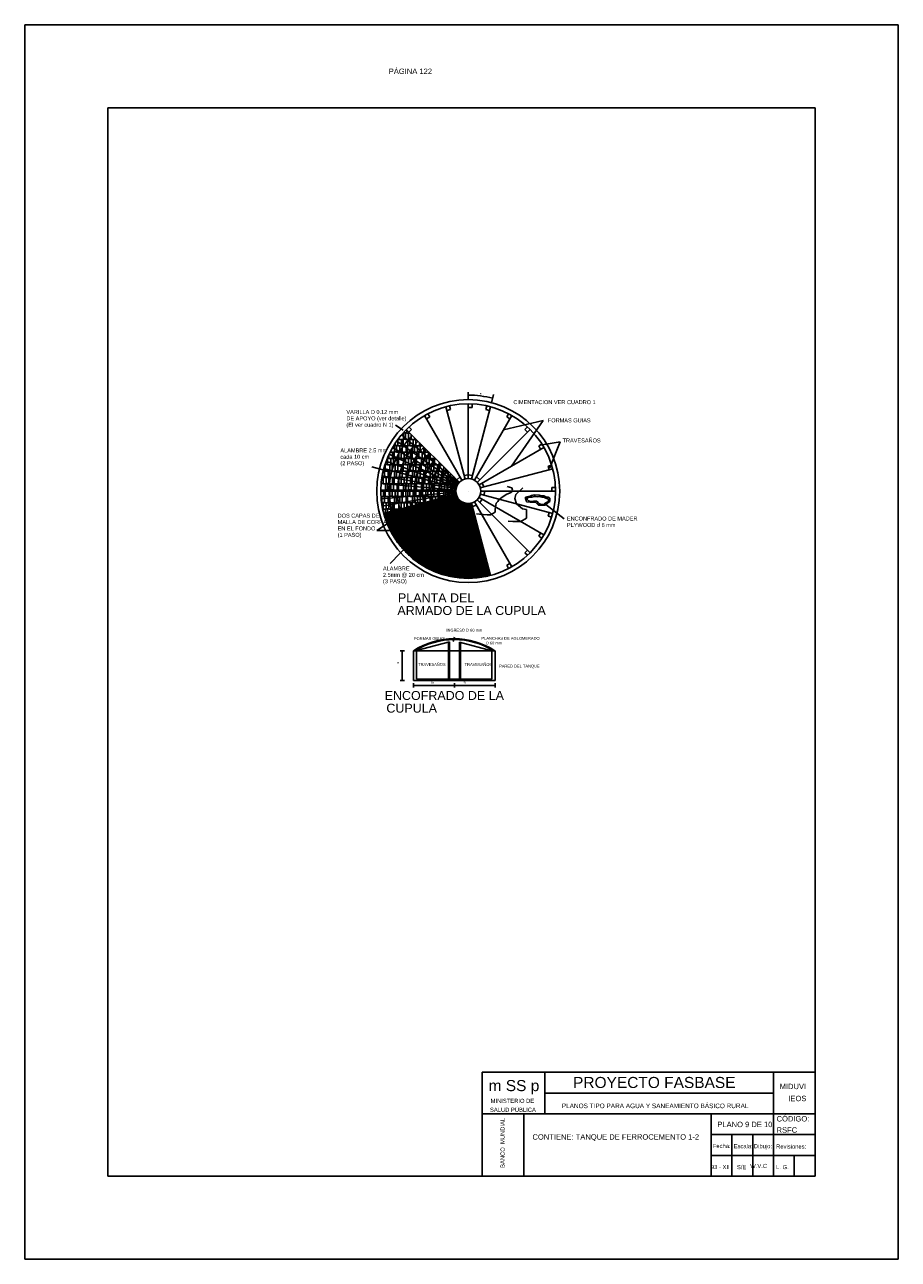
# Model space of a CAD drawing. Header units: metres. Extents: x 1704 to 4131, y 3282 to 4241.
# Tile 26 of 78: x 2172 to 2193, y 4207 to 4237. Entities that reach past the tile are written whole.
import ezdxf
from ezdxf.enums import TextEntityAlignment as Align

# ---------------------------------------------------------------- set-up
doc = ezdxf.new("R2010")
doc.units = ezdxf.units.M
doc.linetypes.add('ACAD_ISO02W100', pattern=[15, 12, -3])
doc.layers.add('Cotas', color=7, linetype='Continuous')
doc.layers.add('Dibujo', color=7, linetype='Continuous')
doc.styles.add('Annotative', font='arial.ttf')
doc.styles.get("Standard").update_dxf_attribs({"font": 'arial.ttf'})
pattern_1 = [(0, (-1790.20687, 1713.34893), (0.32385, 0.1524), [0.0762, -0.0635, 0.0889, -0.0381, 0.1143, -0.0508]), (0, (-1790.13067, 1713.35528), (0.32385, 0.1524), [0.0635, -0.2413, 0.0508, -0.0762]), (0, (-1789.97827, 1713.33941), (0.32385, 0.1524), [0.0381, -0.3937]), (90, (-1790.20687, 1713.34893), (-0.10795, 0.1524), [0.14605, -0.46355]), (90, (-1790.13067, 1713.34893), (-0.10795, 0.1524), [0.142875, -0.466725]), (90, (-1790.06717, 1713.34893), (-0.10795, 0.1524), [0.13335, -0.47625]), (90, (-1789.97827, 1713.33941), (-0.10795, 0.1524), [0.14605, -0.46355]), (90, (-1789.94017, 1713.33941), (-0.10795, 0.1524), [0.14605, -0.46355]), (90, (-1789.82587, 1713.34893), (-0.10795, 0.1524), [0.1397, -0.4699])]

msp = doc.modelspace()

# ---------------------------------------------------------------- hatches: boundary and pattern name
at = {"layer": 'Dibujo', "linetype": 'ByBlock'}
h = msp.add_hatch(dxfattribs=at)
h.set_pattern_fill('AR-RSHKE', color=0, scale=0.0005)
h.set_pattern_definition(pattern_1)
h.paths.add_polyline_path([(2181.577, 4226.993, 0.021152), (2181.48, 4226.887), (2181.633, 4226.758, -0.021152), (2181.719, 4226.852)])
h.paths.add_polyline_path([(2181.719, 4226.852, 0.021152), (2181.633, 4226.758), (2181.786, 4226.63, -0.021152), (2181.861, 4226.711)])
h.paths.add_polyline_path([(2181.633, 4226.758, 0.02182), (2181.554, 4226.654), (2181.717, 4226.54, -0.02182), (2181.786, 4226.63)])
h.paths.add_polyline_path([(2181.48, 4226.887, 0.02182), (2181.39, 4226.769), (2181.554, 4226.654, -0.02182), (2181.633, 4226.758)])
h.paths.add_polyline_path([(2181.554, 4226.654, 0.02182), (2181.483, 4226.544), (2181.656, 4226.444, -0.02182), (2181.717, 4226.54)], flags=17)
h.paths.add_polyline_path([(2181.554, 4226.654), (2181.39, 4226.769, 0.02182), (2181.31, 4226.644), (2181.483, 4226.544, -0.02182)])
h.paths.add_polyline_path([(2181.483, 4226.544), (2181.31, 4226.644, 0.02182), (2181.242, 4226.512), (2181.423, 4226.428, -0.02182)])
h.paths.add_polyline_path([(2181.483, 4226.544, 0.02182), (2181.423, 4226.428), (2181.604, 4226.343, -0.02182), (2181.656, 4226.444)], flags=17)
h.paths.add_polyline_path([(2181.717, 4226.54), (2181.554, 4226.654, 0.065543), (2181.373, 4226.307), (2181.561, 4226.239, -0.065543)])
h.paths.add_polyline_path([(2181.423, 4226.428), (2181.242, 4226.512, 0.02182), (2181.185, 4226.375), (2181.373, 4226.307, -0.02182)])
h.paths.add_polyline_path([(2181.717, 4226.54, 0.02182), (2181.656, 4226.444), (2181.83, 4226.344, -0.02182), (2181.881, 4226.425)])
h.paths.add_polyline_path([(2181.656, 4226.444, 0.02182), (2181.604, 4226.343), (2181.785, 4226.259, -0.02182), (2181.83, 4226.344)])
h.paths.add_polyline_path([(2181.786, 4226.63, 0.02182), (2181.717, 4226.54), (2181.881, 4226.425, -0.02182), (2181.94, 4226.501)])
h.paths.add_polyline_path([(2181.861, 4226.711, 0.021152), (2181.786, 4226.63), (2181.94, 4226.501, -0.021152), (2182.002, 4226.57)])
h.paths.add_polyline_path([(2181.785, 4226.259), (2181.604, 4226.343, 0.02182), (2181.561, 4226.239), (2181.749, 4226.17, -0.02182)])
h.paths.add_polyline_path([(2181.242, 4226.512), (2181.06, 4226.597, 0.02182), (2180.997, 4226.444), (2181.185, 4226.375, -0.02182)])
h.paths.add_polyline_path([(2181.31, 4226.644), (2181.137, 4226.744, 0.02182), (2181.06, 4226.597), (2181.242, 4226.512, -0.02182)])
h.paths.add_polyline_path([(2181.39, 4226.769), (2181.226, 4226.884, 0.02182), (2181.137, 4226.744), (2181.31, 4226.644, -0.02182)])
h.paths.add_polyline_path([(2181.327, 4227.015, 0.02182), (2181.226, 4226.884), (2181.39, 4226.769, -0.02182), (2181.48, 4226.887)])
h.paths.add_polyline_path([(2181.435, 4227.134, 0.021152), (2181.327, 4227.015), (2181.48, 4226.887, -0.021152), (2181.577, 4226.993)])
h.paths.add_polyline_path([(2181.435, 4227.134), (2181.293, 4227.275, 0.021152), (2181.174, 4227.144), (2181.327, 4227.015, -0.021152)])
h.paths.add_polyline_path([(2181.327, 4227.015), (2181.174, 4227.144, 0.02182), (2181.062, 4226.998), (2181.226, 4226.884, -0.02182)])
h.paths.add_polyline_path([(2181.226, 4226.884), (2181.062, 4226.998, 0.02182), (2180.964, 4226.844), (2181.137, 4226.744, -0.02182)])
h.paths.add_polyline_path([(2181.137, 4226.744), (2180.964, 4226.844, 0.02182), (2180.879, 4226.681), (2181.06, 4226.597, -0.02182)])
h.paths.add_polyline_path([(2181.06, 4226.597), (2180.879, 4226.681, 0.02182), (2180.809, 4226.512), (2180.997, 4226.444, -0.02182)])
h = msp.add_hatch(dxfattribs=at)
h.set_pattern_fill('AR-RSHKE', color=0, scale=0.0005)
h.set_pattern_definition(pattern_1)
h.paths.add_polyline_path([(2180.997, 4226.444), (2180.809, 4226.512, 0.02182), (2180.754, 4226.337), (2180.947, 4226.286, -0.02182)])
h.paths.add_polyline_path([(2181.185, 4226.375), (2180.997, 4226.444, 0.02182), (2180.947, 4226.286), (2181.14, 4226.234, -0.02182)])
h.paths.add_polyline_path([(2181.14, 4226.234), (2180.947, 4226.286, 0.02182), (2180.911, 4226.124), (2181.108, 4226.089, -0.02182)])
h.paths.add_polyline_path([(2180.947, 4226.286), (2180.754, 4226.337, 0.02182), (2180.714, 4226.159), (2180.911, 4226.124, -0.02182)])
h.paths.add_polyline_path([(2180.911, 4226.124), (2180.714, 4226.159, 0.02182), (2180.69, 4225.977), (2180.889, 4225.96, -0.02182)])
h.paths.add_polyline_path([(2181.108, 4226.089), (2180.911, 4226.124, 0.02182), (2180.889, 4225.96), (2181.089, 4225.942, -0.02182)])
h.paths.add_polyline_path([(2181.305, 4226.054), (2181.108, 4226.089, 0.02182), (2181.089, 4225.942), (2181.288, 4225.925, -0.02182)])
h.paths.add_polyline_path([(2181.333, 4226.182), (2181.14, 4226.234, 0.02182), (2181.108, 4226.089), (2181.305, 4226.054, -0.02182)])
h.paths.add_polyline_path([(2181.373, 4226.307), (2181.185, 4226.375, 0.02182), (2181.14, 4226.234), (2181.333, 4226.182, -0.02182)])
h.paths.add_polyline_path([(2181.373, 4226.307, 0.02182), (2181.333, 4226.182), (2181.527, 4226.13, -0.02182), (2181.561, 4226.239)])
h.paths.add_polyline_path([(2181.527, 4226.13), (2181.333, 4226.182, 0.02182), (2181.305, 4226.054), (2181.502, 4226.02, -0.02182)])
h.paths.add_polyline_path([(2181.502, 4226.02), (2181.305, 4226.054, 0.02182), (2181.288, 4225.925), (2181.487, 4225.907, -0.02182)])
h.paths.add_polyline_path([(2181.699, 4225.985), (2181.502, 4226.02, 0.02182), (2181.487, 4225.907), (2181.686, 4225.89, -0.02182)])
h.paths.add_polyline_path([(2181.72, 4226.079), (2181.527, 4226.13, 0.02182), (2181.502, 4226.02), (2181.699, 4225.985, -0.02182)])
h.paths.add_polyline_path([(2181.749, 4226.17), (2181.561, 4226.239, 0.02182), (2181.527, 4226.13), (2181.72, 4226.079, -0.02182)])
h.paths.add_polyline_path([(2181.749, 4226.17, 0.02182), (2181.72, 4226.079), (2181.913, 4226.027, -0.02182), (2181.937, 4226.102)])
h.paths.add_polyline_path([(2181.785, 4226.259, 0.02182), (2181.749, 4226.17), (2181.937, 4226.102, -0.02182), (2181.967, 4226.174)])
h.paths.add_polyline_path([(2181.913, 4226.027), (2181.72, 4226.079, 0.02182), (2181.699, 4225.985), (2181.896, 4225.95, -0.02182)])
h.paths.add_polyline_path([(2181.896, 4225.95), (2181.699, 4225.985, 0.02182), (2181.686, 4225.89), (2181.886, 4225.872, -0.02182)])
h.paths.add_polyline_path([(2181.483, 4226.544, 0.02182), (2181.423, 4226.428), (2181.604, 4226.343, -0.02182), (2181.656, 4226.444)])
h.paths.add_polyline_path([(2181.554, 4226.654, 0.02182), (2181.483, 4226.544), (2181.656, 4226.444, -0.02182), (2181.717, 4226.54)])
h.paths.add_polyline_path([(2181.861, 4226.711, 0.064873), (2181.656, 4226.444), (2182.176, 4226.144, -0.064873), (2182.286, 4226.288)])
h.paths.add_polyline_path([(2181.83, 4226.344, 0.02182), (2181.785, 4226.259), (2181.967, 4226.174, -0.02182), (2182.003, 4226.244)], flags=17)
h.paths.add_polyline_path([(2182.003, 4226.244, 0.02182), (2181.967, 4226.174), (2182.148, 4226.09, -0.02182), (2182.176, 4226.144)])
h.paths.add_polyline_path([(2181.967, 4226.174, 0.02182), (2181.937, 4226.102), (2182.124, 4226.033, -0.02182), (2182.148, 4226.09)])
h.paths.add_polyline_path([(2182.124, 4226.033), (2181.937, 4226.102, 0.02182), (2181.913, 4226.027), (2182.106, 4225.975, -0.02182)])
h.paths.add_polyline_path([(2182.106, 4225.975), (2181.913, 4226.027, 0.02182), (2181.896, 4225.95), (2182.093, 4225.915, -0.02182)])
h.paths.add_polyline_path([(2182.093, 4225.915), (2181.896, 4225.95, 0.02182), (2181.886, 4225.872), (2182.085, 4225.855, -0.02182)])
h.paths.add_polyline_path([(2182.085, 4225.855), (2181.886, 4225.872, 0.02182), (2181.882, 4225.794), (2182.082, 4225.794, -0.02182)])
h.paths.add_polyline_path([(2182.082, 4225.794), (2181.882, 4225.794, 0.02182), (2181.886, 4225.715), (2182.085, 4225.733, -0.02182)])
h.paths.add_polyline_path([(2181.882, 4225.794), (2181.682, 4225.794, 0.02182), (2181.686, 4225.698), (2181.886, 4225.715, -0.02182)])
h.paths.add_polyline_path([(2181.886, 4225.872), (2181.686, 4225.89, 0.02182), (2181.682, 4225.794), (2181.882, 4225.794, -0.02182)])
h.paths.add_polyline_path([(2181.686, 4225.89), (2181.487, 4225.907, 0.02182), (2181.482, 4225.794), (2181.682, 4225.794, -0.02182)])
h.paths.add_polyline_path([(2181.682, 4225.794), (2181.482, 4225.794, 0.02182), (2181.487, 4225.681), (2181.686, 4225.698, -0.02182)])
h.paths.add_polyline_path([(2181.482, 4225.794), (2181.282, 4225.794, 0.02182), (2181.288, 4225.663), (2181.487, 4225.681, -0.02182)])
h.paths.add_polyline_path([(2181.487, 4225.907), (2181.288, 4225.925, 0.02182), (2181.282, 4225.794), (2181.482, 4225.794, -0.02182)])
h.paths.add_polyline_path([(2181.487, 4225.681), (2181.288, 4225.663, 0.02182), (2181.305, 4225.533), (2181.502, 4225.568, -0.02182)])
h.paths.add_polyline_path([(2181.686, 4225.698), (2181.487, 4225.681, 0.02182), (2181.502, 4225.568), (2181.699, 4225.603, -0.02182)])
h.paths.add_polyline_path([(2181.699, 4225.603), (2181.502, 4225.568, 0.020907), (2181.525, 4225.462), (2181.719, 4225.513, -0.020907)])
h.paths.add_polyline_path([(2181.502, 4225.568), (2181.305, 4225.533, 0.020907), (2181.332, 4225.411), (2181.525, 4225.462, -0.020907)])
h.paths.add_polyline_path([(2181.896, 4225.638), (2181.699, 4225.603, 0.020907), (2181.719, 4225.513), (2181.912, 4225.564, -0.020907)])
h.paths.add_polyline_path([(2181.886, 4225.715), (2181.686, 4225.698, 0.02182), (2181.699, 4225.603), (2181.896, 4225.638, -0.02182)])
h.paths.add_polyline_path([(2182.085, 4225.733), (2181.886, 4225.715, 0.02182), (2181.896, 4225.638), (2182.093, 4225.672, -0.02182)])
h.paths.add_polyline_path([(2182.093, 4225.672), (2181.896, 4225.638, 0.020907), (2181.912, 4225.564), (2182.105, 4225.615, -0.020907)])
h.paths.add_polyline_path([(2182.284, 4225.75), (2182.085, 4225.733, 0.02182), (2182.093, 4225.672), (2182.29, 4225.707, -0.02182)])
h.paths.add_polyline_path([(2180.889, 4225.96), (2180.69, 4225.977, 0.02182), (2180.682, 4225.794), (2180.882, 4225.794, -0.02182)])
h.paths.add_polyline_path([(2181.089, 4225.942), (2180.889, 4225.96, 0.02182), (2180.882, 4225.794), (2181.082, 4225.794, -0.02182)])
h.paths.add_polyline_path([(2181.288, 4225.925), (2181.089, 4225.942, 0.02182), (2181.082, 4225.794), (2181.282, 4225.794, -0.02182)])
h.paths.add_polyline_path([(2181.282, 4225.794), (2181.082, 4225.794, 0.02182), (2181.089, 4225.646), (2181.288, 4225.663, -0.02182)])
h.paths.add_polyline_path([(2181.288, 4225.663), (2181.089, 4225.646, 0.02182), (2181.108, 4225.499), (2181.305, 4225.533, -0.02182)])
h.paths.add_polyline_path([(2181.082, 4225.794), (2180.882, 4225.794, 0.02182), (2180.889, 4225.628), (2181.089, 4225.646, -0.02182)])
h.paths.add_polyline_path([(2181.089, 4225.646), (2180.889, 4225.628, 0.02182), (2180.911, 4225.464), (2181.108, 4225.499, -0.02182)])
h.paths.add_polyline_path([(2180.889, 4225.628), (2180.69, 4225.611, 0.02182), (2180.714, 4225.429), (2180.911, 4225.464, -0.02182)])
h.paths.add_polyline_path([(2180.882, 4225.794), (2180.682, 4225.794, 0.02182), (2180.69, 4225.611), (2180.889, 4225.628, -0.02182)])
h.paths.add_polyline_path([(2180.911, 4225.464), (2180.714, 4225.429, 0.020907), (2180.752, 4225.258), (2180.945, 4225.309, -0.020907)])
h.paths.add_polyline_path([(2181.108, 4225.499), (2180.911, 4225.464, 0.020907), (2180.945, 4225.309), (2181.139, 4225.36, -0.020907)])
h.paths.add_polyline_path([(2181.305, 4225.533), (2181.108, 4225.499, 0.020907), (2181.139, 4225.36), (2181.332, 4225.411, -0.020907)])
h.paths.add_polyline_path([(2182.286, 4226.288, 0.021152), (2182.246, 4226.244), (2182.399, 4226.115, -0.021152), (2182.428, 4226.147)])
h.paths.add_polyline_path([(2182.246, 4226.244, 0.02182), (2182.209, 4226.195), (2182.373, 4226.081, -0.02182), (2182.399, 4226.115)])
h.paths.add_polyline_path([(2182.209, 4226.195, 0.02182), (2182.176, 4226.144), (2182.349, 4226.044, -0.02182), (2182.373, 4226.081)])
h.paths.add_polyline_path([(2182.176, 4226.144, 0.02182), (2182.148, 4226.09), (2182.329, 4226.005, -0.02182), (2182.349, 4226.044)])
h.paths.add_polyline_path([(2182.148, 4226.09, 0.02182), (2182.124, 4226.033), (2182.312, 4225.965, -0.02182), (2182.329, 4226.005)])
h.paths.add_polyline_path([(2182.124, 4226.033, 0.02182), (2182.106, 4225.975), (2182.299, 4225.923, -0.02182), (2182.312, 4225.965)])
h.paths.add_polyline_path([(2182.106, 4225.975, 0.02182), (2182.093, 4225.915), (2182.29, 4225.881, -0.02182), (2182.299, 4225.923)])
h.paths.add_polyline_path([(2182.093, 4225.915, 0.02182), (2182.085, 4225.855), (2182.284, 4225.838, -0.02182), (2182.29, 4225.881)])
h.paths.add_polyline_path([(2182.284, 4225.838), (2182.085, 4225.855, 0.02182), (2182.082, 4225.794), (2182.282, 4225.794, -0.02182)])
h.paths.add_polyline_path([(2182.282, 4225.794), (2182.082, 4225.794, 0.02182), (2182.085, 4225.733), (2182.284, 4225.75, -0.02182)])
h.paths.add_polyline_path([(2182.482, 4225.794), (2182.282, 4225.794, 0.02182), (2182.284, 4225.75), (2182.483, 4225.768, -0.02182)])
h.paths.add_polyline_path([(2182.483, 4225.82), (2182.284, 4225.838, 0.02182), (2182.282, 4225.794), (2182.482, 4225.794, -0.02182)])
h.paths.add_polyline_path([(2182.29, 4225.881, 0.02182), (2182.284, 4225.838), (2182.483, 4225.82, -0.02182), (2182.487, 4225.846)])
h.paths.add_polyline_path([(2182.299, 4225.923, 0.02182), (2182.29, 4225.881), (2182.487, 4225.846, -0.02182), (2182.492, 4225.872)])
h.paths.add_polyline_path([(2182.312, 4225.965, 0.02182), (2182.299, 4225.923), (2182.492, 4225.872, -0.02182), (2182.5, 4225.897)])
h.paths.add_polyline_path([(2182.329, 4226.005, 0.02182), (2182.312, 4225.965), (2182.5, 4225.897, -0.02182), (2182.51, 4225.921)])
h.paths.add_polyline_path([(2182.349, 4226.044, 0.02182), (2182.329, 4226.005), (2182.51, 4225.921, -0.02182), (2182.522, 4225.944)])
h.paths.add_polyline_path([(2182.373, 4226.081, 0.02182), (2182.349, 4226.044), (2182.522, 4225.944, -0.02182), (2182.536, 4225.966)])
h.paths.add_polyline_path([(2182.399, 4226.115, 0.02182), (2182.373, 4226.081), (2182.536, 4225.966, -0.02182), (2182.552, 4225.987)])
h.paths.add_polyline_path([(2182.428, 4226.147, 0.021152), (2182.399, 4226.115), (2182.552, 4225.987, -0.021152), (2182.57, 4226.005)])
h.paths.add_polyline_path([(2182.483, 4225.768), (2182.284, 4225.75, 0.02182), (2182.29, 4225.707), (2182.487, 4225.742, -0.02182)])
h.paths.add_polyline_path([(2182.492, 4225.717, -0.020907), (2182.487, 4225.742), (2182.29, 4225.707, 0.020907), (2182.299, 4225.666)])
h.paths.add_polyline_path([(2182.29, 4225.707), (2182.093, 4225.672, 0.020907), (2182.105, 4225.615), (2182.299, 4225.666, -0.020907)])
h = msp.add_hatch(dxfattribs=at)
h.set_pattern_fill('NET3', color=0, scale=0.009)
h.set_pattern_definition([(0, (-1790.206867, 1713.348934), (0, 0.028575), []), (60, (-1790.206867, 1713.348934), (-0.02474667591, 0.0142875), []), (120, (-1790.206867, 1713.348934), (-0.02474667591, -0.0142875), [])])
h.paths.add_polyline_path([(2182.299, 4225.666), (2182.105, 4225.615, 0.414224), (2182.961, 4225.117), (2182.91, 4225.31, -0.414224)])
h.paths.add_polyline_path([(2182.492, 4225.717), (2182.299, 4225.666, 0.414224), (2182.91, 4225.31), (2182.859, 4225.504, -0.414224)])
h.paths.add_polyline_path([(2182.105, 4225.615), (2181.912, 4225.564, 0.414224), (2183.012, 4224.924), (2182.961, 4225.117, -0.414224)])
h.paths.add_polyline_path([(2183.063, 4224.73), (2183.012, 4224.924, -0.414224), (2181.912, 4225.564), (2181.719, 4225.513, 0.414224)])
h.paths.add_polyline_path([(2183.114, 4224.537), (2183.063, 4224.73, -0.414224), (2181.719, 4225.513), (2181.525, 4225.462, 0.414224)])
h.paths.add_polyline_path([(2181.525, 4225.462), (2181.332, 4225.411, 0.414224), (2183.165, 4224.344), (2183.114, 4224.537, -0.414224)])
h.paths.add_polyline_path([(2181.332, 4225.411), (2181.139, 4225.36, 0.414224), (2183.216, 4224.15), (2183.165, 4224.344, -0.414224)])
h.paths.add_polyline_path([(2181.139, 4225.36), (2180.945, 4225.309, 0.414224), (2183.267, 4223.957), (2183.216, 4224.15, -0.414224)])
h.paths.add_polyline_path([(2180.945, 4225.309), (2180.752, 4225.258, 0.414224), (2183.318, 4223.764), (2183.267, 4223.957, -0.414224)])

# ---------------------------------------------------------------- linework, layer by layer
at = {"layer": 'Cotas', "color": 0, "linetype": 'ByBlock'}
for p, q in [((2182.782, 4227.994), (2182.782, 4228.177)), ((2183.344, 4227.921), (2183.393, 4228.115)), ((2181.196, 4221.953), (2181.146, 4221.953)), ((2181.146, 4221.953), (2181.246, 4221.953)), ((2181.196, 4221.953), (2181.196, 4221.24)), ((2181.146, 4221.24), (2181.246, 4221.24)), ((2181.466, 4221.24), (2182.448, 4221.24)), ((2181.466, 4221.121), (2181.466, 4221.171)), ((2181.466, 4221.171), (2181.466, 4221.071)), ((2181.466, 4221.121), (2182.448, 4221.121)), ((2182.448, 4221.171), (2182.448, 4221.071)), ((2182.448, 4221.121), (2183.43, 4221.121)), ((2183.43, 4221.171), (2183.43, 4221.071))]:
    msp.add_line(p, q, dxfattribs=at)
msp.add_arc((2182.782, 4225.794), 2.309, 75.2368, 90, dxfattribs=at)
at = {"layer": 'Dibujo', "color": 0, "linetype": 'ByBlock'}
for p, q in [((2172.12, 4237.014), (2193.12, 4237.014)), ((2172.12, 4207.314), (2172.12, 4237.014)), ((2172.12, 4237.014), (2175.12, 4237.014)), ((2172.12, 4237.014), (2174.62, 4237.014)), ((2193.12, 4237.014), (2193.12, 4207.314)), ((2174.12, 4235.014), (2174.12, 4209.314)), ((2191.12, 4235.014), (2174.12, 4235.014)), ((2191.12, 4235.014), (2191.12, 4209.314)), ((2182.706, 4226.084), (2182.246, 4227.824)), ((2182.357, 4227.756), (2182.333, 4227.845)), ((2182.782, 4226.094), (2182.782, 4227.894)), ((2182.782, 4226.094), (2182.782, 4227.894)), ((2182.873, 4227.805), (2182.782, 4227.805)), ((2182.859, 4226.084), (2183.318, 4227.824)), ((2182.873, 4227.892), (2182.873, 4227.805)), ((2183.207, 4227.756), (2183.231, 4227.845)), ((2182.632, 4226.054), (2181.732, 4227.613)), ((2181.778, 4227.533), (2181.856, 4227.578)), ((2181.856, 4227.578), (2181.811, 4227.656)), ((2182.27, 4227.733), (2182.357, 4227.756)), ((2182.932, 4226.054), (2183.832, 4227.613)), ((2183.294, 4227.733), (2183.207, 4227.756)), ((2183.708, 4227.578), (2183.753, 4227.656)), ((2183.786, 4227.533), (2183.708, 4227.578)), ((2181.034, 4227.38), (2181.218, 4227.257)), ((2182.57, 4226.005), (2181.293, 4227.275)), ((2181.293, 4227.275), (2182.57, 4226.005)), ((2181.421, 4227.275), (2181.357, 4227.339)), ((2181.357, 4227.211), (2181.421, 4227.275)), ((2182.995, 4226.005), (2184.271, 4227.275)), ((2183.633, 4227.268), (2184.586, 4227.49)), ((2184.586, 4227.49), (2183.82, 4226.396)), ((2184.144, 4227.275), (2184.207, 4227.339)), ((2184.207, 4227.211), (2184.144, 4227.275)), ((2182.536, 4225.966), (2181.062, 4226.998)), ((2182.552, 4225.987), (2181.174, 4227.144)), ((2184.477, 4226.881), (2184.552, 4226.924)), ((2184.514, 4226.902), (2184.994, 4226.981)), ((2184.994, 4226.981), (2184.745, 4226.35)), ((2182.51, 4225.921), (2180.879, 4226.681)), ((2182.522, 4225.944), (2180.964, 4226.844)), ((2183.042, 4225.944), (2184.599, 4226.847)), ((2184.522, 4226.803), (2184.477, 4226.881)), ((2180.468, 4226.376), (2180.878, 4226.263)), ((2182.492, 4225.872), (2180.754, 4226.337)), ((2182.5, 4225.897), (2180.809, 4226.512)), ((2183.072, 4225.871), (2184.813, 4226.33)), ((2184.702, 4226.394), (2184.788, 4226.417)), ((2184.725, 4226.307), (2184.702, 4226.394)), ((2182.487, 4225.846), (2180.714, 4226.159)), ((2182.506, 4226.069), (2182.585, 4226.136)), ((2182.683, 4226.171), (2182.782, 4226.184)), ((2182.882, 4226.171), (2182.782, 4226.184)), ((2183.059, 4226.069), (2182.979, 4226.136)), ((2182.482, 4225.794), (2180.682, 4225.794)), ((2182.483, 4225.82), (2180.69, 4225.977)), ((2182.483, 4225.768), (2180.69, 4225.611)), ((2182.487, 4225.742), (2180.714, 4225.429)), ((2182.492, 4225.717), (2180.752, 4225.258)), ((2182.492, 4225.717), (2180.752, 4225.258)), ((2182.782, 4225.794), (2182.782, 4225.794)), ((2182.782, 4225.794), (2182.782, 4225.794)), ((2183.072, 4225.717), (2184.813, 4225.258)), ((2183.082, 4225.794), (2184.882, 4225.794)), ((2183.082, 4225.794), (2184.882, 4225.794)), ((2183.159, 4225.893), (2183.116, 4225.987)), ((2183.172, 4225.794), (2183.163, 4225.691)), ((2183.597, 4225.645), (2183.707, 4225.721)), ((2183.707, 4225.721), (2183.773, 4225.748)), ((2183.834, 4225.871), (2183.719, 4225.902)), ((2183.773, 4225.748), (2183.82, 4225.767)), ((2183.82, 4225.767), (2183.845, 4225.818)), ((2183.845, 4225.818), (2183.834, 4225.871)), ((2183.923, 4225.712), (2184.098, 4225.869)), ((2184.792, 4225.794), (2184.792, 4225.884)), ((2184.792, 4225.884), (2184.88, 4225.884)), ((2182.349, 4225.544), (2180.907, 4224.056)), ((2182.859, 4225.504), (2183.318, 4223.764)), ((2182.859, 4225.504), (2183.318, 4223.764)), ((2182.977, 4225.456), (2182.881, 4225.421)), ((2182.932, 4225.534), (2183.832, 4223.975)), ((2182.995, 4225.582), (2184.271, 4224.313)), ((2183.042, 4225.643), (2184.599, 4224.741)), ((2183.12, 4225.598), (2183.059, 4225.519)), ((2183.426, 4225.361), (2183.457, 4225.504)), ((2183.457, 4225.504), (2183.49, 4225.545)), ((2183.49, 4225.545), (2183.52, 4225.581)), ((2183.52, 4225.581), (2183.597, 4225.645)), ((2183.905, 4225.62), (2183.923, 4225.712)), ((2183.942, 4225.488), (2183.905, 4225.62)), ((2184.089, 4225.367), (2183.942, 4225.488)), ((2184.194, 4225.657), (2184.162, 4225.65)), ((2184.162, 4225.65), (2184.162, 4225.613)), ((2184.162, 4225.613), (2184.176, 4225.567)), ((2184.176, 4225.567), (2184.185, 4225.535)), ((2184.185, 4225.535), (2184.271, 4225.524)), ((2184.267, 4225.673), (2184.194, 4225.657)), ((2184.24, 4225.64), (2184.199, 4225.631)), ((2184.199, 4225.631), (2184.199, 4225.631)), ((2184.199, 4225.631), (2184.199, 4225.589)), ((2184.199, 4225.589), (2184.199, 4225.589)), ((2184.199, 4225.589), (2184.229, 4225.564)), ((2184.229, 4225.564), (2184.283, 4225.546)), ((2184.273, 4225.648), (2184.24, 4225.64)), ((2184.302, 4225.686), (2184.267, 4225.673)), ((2184.271, 4225.524), (2184.397, 4225.524)), ((2184.313, 4225.648), (2184.273, 4225.648)), ((2184.283, 4225.546), (2184.351, 4225.551)), ((2184.302, 4225.686), (2184.284, 4225.68)), ((2184.366, 4225.701), (2184.302, 4225.686)), ((2184.366, 4225.663), (2184.313, 4225.648)), ((2184.351, 4225.551), (2184.428, 4225.551)), ((2184.484, 4225.695), (2184.366, 4225.701)), ((2184.403, 4225.663), (2184.366, 4225.663)), ((2184.397, 4225.524), (2184.47, 4225.454)), ((2184.438, 4225.654), (2184.403, 4225.663)), ((2184.428, 4225.551), (2184.479, 4225.498)), ((2184.483, 4225.664), (2184.438, 4225.654)), ((2184.47, 4225.454), (2184.574, 4225.454)), ((2184.479, 4225.498), (2184.536, 4225.474)), ((2184.521, 4225.657), (2184.483, 4225.664)), ((2184.532, 4225.681), (2184.484, 4225.695)), ((2184.554, 4225.652), (2184.521, 4225.657)), ((2184.601, 4225.681), (2184.532, 4225.681)), ((2184.536, 4225.474), (2184.614, 4225.481)), ((2184.587, 4225.646), (2184.554, 4225.652)), ((2184.574, 4225.454), (2184.632, 4225.454)), ((2184.615, 4225.637), (2184.587, 4225.646)), ((2184.663, 4225.646), (2184.601, 4225.681)), ((2184.614, 4225.481), (2184.632, 4225.504)), ((2184.647, 4225.625), (2184.615, 4225.637)), ((2184.632, 4225.504), (2184.694, 4225.532)), ((2184.632, 4225.454), (2184.667, 4225.485)), ((2184.693, 4225.609), (2184.647, 4225.625)), ((2184.65, 4225.47), (2185.092, 4225.131)), ((2184.707, 4225.646), (2184.663, 4225.646)), ((2184.667, 4225.485), (2184.696, 4225.511)), ((2184.71, 4225.593), (2184.693, 4225.609)), ((2184.694, 4225.532), (2184.708, 4225.55)), ((2184.696, 4225.511), (2184.74, 4225.546)), ((2184.74, 4225.622), (2184.707, 4225.646)), ((2184.708, 4225.55), (2184.71, 4225.593)), ((2184.74, 4225.589), (2184.74, 4225.622)), ((2184.74, 4225.546), (2184.74, 4225.589)), ((2182.981, 4225.246), (2183.055, 4225.24)), ((2183.055, 4225.24), (2183.238, 4225.226)), ((2183.238, 4225.226), (2183.316, 4225.226)), ((2183.316, 4225.226), (2183.426, 4225.285)), ((2183.426, 4225.285), (2183.426, 4225.361)), ((2184.049, 4225.059), (2184.181, 4225.147)), ((2184.181, 4225.349), (2184.089, 4225.367)), ((2184.181, 4225.252), (2184.181, 4225.349)), ((2184.181, 4225.147), (2184.181, 4225.252)), ((2184.725, 4225.281), (2184.702, 4225.194)), ((2184.702, 4225.194), (2184.788, 4225.171)), ((2180.907, 4225.057), (2180.588, 4224.85)), ((2180.588, 4224.85), (2181.031, 4224.85)), ((2183.744, 4225.068), (2183.854, 4225.059)), ((2183.854, 4225.059), (2184.049, 4225.059)), ((2184.522, 4224.785), (2184.477, 4224.707)), ((2184.477, 4224.707), (2184.552, 4224.664)), ((2184.207, 4224.376), (2184.144, 4224.313)), ((2184.144, 4224.313), (2184.207, 4224.249)), ((2183.786, 4224.055), (2183.708, 4224.01)), ((2183.708, 4224.01), (2183.753, 4223.932)), ((2182.333, 4222.165), (2181.504, 4221.953)), ((2182.307, 4222.158), (2182.307, 4221.268)), ((2182.308, 4222.244), (2182.308, 4222.198)), ((2182.333, 4222.165), (2182.333, 4221.268)), ((2182.455, 4222.279), (2182.422, 4222.173)), ((2182.57, 4222.161), (2183.351, 4221.953)), ((2182.57, 4222.161), (2182.57, 4221.268)), ((2182.589, 4222.244), (2182.589, 4222.202)), ((2182.597, 4222.154), (2182.597, 4221.268)), ((2181.541, 4221.953), (2181.466, 4221.953)), ((2181.466, 4221.953), (2181.466, 4221.24)), ((2181.541, 4221.953), (2183.351, 4221.953)), ((2181.541, 4221.268), (2181.541, 4221.953)), ((2183.351, 4221.953), (2183.351, 4221.268)), ((2183.351, 4221.953), (2183.43, 4221.953)), ((2183.43, 4221.953), (2183.43, 4221.24)), ((2183.351, 4221.268), (2181.541, 4221.268)), ((2183.43, 4221.24), (2181.466, 4221.24)), ((2183.12, 4211.814), (2183.12, 4209.314)), ((2191.12, 4211.814), (2183.12, 4211.814)), ((2184.62, 4211.814), (2184.62, 4210.814)), ((2190.12, 4209.314), (2190.12, 4211.814)), ((2190.12, 4211.314), (2184.62, 4211.314)), ((2191.12, 4210.814), (2183.12, 4210.814)), ((2184.12, 4210.814), (2184.12, 4209.314)), ((2184.12, 4209.314), (2184.12, 4210.814)), ((2188.62, 4209.314), (2188.62, 4210.814)), ((2191.12, 4210.314), (2188.62, 4210.314)), ((2189.12, 4209.314), (2189.12, 4210.314)), ((2189.62, 4209.314), (2189.62, 4210.314)), ((2191.12, 4209.814), (2188.62, 4209.814)), ((2190.62, 4209.314), (2190.62, 4209.814)), ((2191.12, 4209.314), (2174.12, 4209.314)), ((2193.12, 4207.314), (2172.12, 4207.314))]:
    msp.add_line(p, q, dxfattribs=at)
for radius in [2.2, 2.1, 0.3]:
    msp.add_circle((2182.782, 4225.794), radius, dxfattribs=at)
for centre, radius, start, end in [((2182.782, 4225.794), 1.9, 135.1531, 284.793), ((2182.782, 4225.794), 1.7, 135.1531, 284.793), ((2182.782, 4225.794), 1.5, 135.1531, 284.793), ((2182.782, 4225.794), 1.5, 135.1531, 284.793), ((2182.782, 4225.794), 1.3, 135.1531, 284.793), ((2182.782, 4225.794), 1.3, 135.1531, 284.793), ((2182.782, 4225.794), 1.1, 135.1531, 284.793), ((2182.782, 4225.794), 0.9, 135.1531, 284.793), ((2182.782, 4225.794), 0.7, 135.1531, 284.793), ((2182.782, 4225.794), 0.5, 135.1531, 284.793), ((2182.444, 4220.456), 1.788, 56.8364, 123.1636), ((2182.447, 4220.441), 1.782, 58.0277, 121.9723)]:
    msp.add_arc(centre, radius, start, end, dxfattribs=at)

# ---------------------------------------------------------------- texts
at = {"layer": 'Cotas', "color": 0, "linetype": 'ByBlock'}
for s, p in [('B', (2183.063, 4228.111)), ('H', (2181.076, 4221.639)), ('Rt', (2181.889, 4221.165)), ('Rt', (2182.665, 4221.171))]:
    msp.add_text(s, height=0.0433, dxfattribs=at).set_placement(p)
at = {"layer": 'Dibujo', "color": 0, "linetype": 'ByBlock'}
for s, height, p in [('CIMENTACION VER CUADRO 1', 0.09588, (2183.867, 4227.886)), ('VARILLA D 0.12 mm', 0.09588, (2179.853, 4227.65)), ('DE APOYO (ver detalle)', 0.09588, (2179.853, 4227.496)), ('FORMAS GUIAS', 0.09588, (2184.697, 4227.448)), ('(EI ver cuadro N 1)', 0.09588, (2179.853, 4227.342)), ('TRAVESAÑOS', 0.0959, (2185.05, 4226.964)), ('ALAMBRE 2.5 mm', 0.09588, (2179.709, 4226.725)), ('cada 10 cm ', 0.09588, (2179.709, 4226.571)), ('(2 PASO)', 0.0959, (2179.709, 4226.417)), ('DOS CAPAS DE', 0.09588, (2179.643, 4225.156)), ('ENCONFRADO DE MADER', 0.09588, (2185.154, 4225.086)), ('MALLA DE CORRAL', 0.09588, (2179.643, 4225.002)), ('EN EL FONDO ', 0.09588, (2179.643, 4224.848)), ('PLYWOOD d 6 mm', 0.09588, (2185.154, 4224.932)), ('(1 PASO)', 0.0959, (2179.643, 4224.694)), ('ALAMBRE ', 0.0959, (2180.732, 4223.885)), ('2.5mm @ 20 cm', 0.09588, (2180.732, 4223.731)), ('(3 PASO)', 0.0959, (2180.732, 4223.577)), ('INGRESO D 60 mm', 0.06901, (2182.258, 4222.413)), ('FORMAS GUIAS', 0.06901, (2181.481, 4222.213)), ('PLANCHAS DE AGLOMERADO ', 0.06901, (2183.099, 4222.218)), ('    D 60 mm ', 0.06901, (2183.099, 4222.107)), ('TRAVESAÑOS', 0.069, (2181.578, 4221.587)), ('TRAVESAÑOS', 0.069, (2182.697, 4221.587)), ('PARED DEL TANQUE', 0.06901, (2183.524, 4221.55)), ('m SS p', 0.2662, (2183.272, 4211.36)), ('PROYECTO FASBASE', 0.26624, (2185.302, 4211.435)), ('PLANOS TIPO PARA AGUA Y SANEAMIENTO BÁSICO RURAL', 0.11076, (2185.031, 4210.95))]:
    msp.add_text(s, height=height, dxfattribs=at).set_placement(p)
at = {"layer": 'Dibujo', "linetype": 'ACAD_ISO02W100'}
for s, height, p in [('PLANTA DEL ', 0.21478, (2181.093, 4223.12)), ('ARMADO DE LA CUPULA', 0.21478, (2181.079, 4222.814)), ('ENCOFRADO DE LA ', 0.21478, (2180.773, 4220.77)), ('CUPULA', 0.2148, (2180.814, 4220.465))]:
    msp.add_text(s, height=height, dxfattribs=at).set_placement(p)
at = {"layer": 'Dibujo', "color": 0, "linetype": 'ByBlock', "style": 'Annotative'}
for s, p in [('MIDUVI', (2190.269, 4211.408)), ('IEOS', (2190.477, 4211.118)), ('PLANO 9 DE 10', (2188.771, 4210.494)), ('CÓDIGO:', (2190.195, 4210.63)), ('CONTIENE: TANQUE DE FERROCEMENTO 1-2', (2184.326, 4210.193)), ('RSFC', (2190.194, 4210.36))]:
    msp.add_text(s, height=0.13, dxfattribs=at).set_placement(p)
at = {"layer": 'Dibujo', "color": 0, "linetype": 'ByBlock'}
for s, p in [('MINISTERIO DE', (2183.844, 4211.076)), ('SALUD PÚBLICA', (2183.856, 4210.861)), ('Fecha:', (2188.875, 4209.991)), ('Escala:', (2189.392, 4209.986)), ('Dibujo:', (2189.868, 4209.986)), ('Revisiones:', (2190.545, 4209.976)), ('93 - XII', (2188.842, 4209.485)), ('S/E', (2189.354, 4209.482)), ('W.V.C', (2189.763, 4209.51)), ('L. G. ', (2190.354, 4209.483))]:
    msp.add_text(s, height=0.1, dxfattribs=at).set_placement(p, align=Align.CENTER)
msp.add_text('BANCO  MUNDIAL', height=0.1, rotation=90, dxfattribs=at).set_placement((2183.657, 4210.115), align=Align.CENTER)
at = {"layer": 'Dibujo', "color": 0, "linetype": 'ByBlock', "insert": (2180.872, 4235.958), "char_height": 0.13, "width": 2.90393, "attachment_point": 1}
msp.add_mtext('PÁGINA 122', dxfattribs=at)

doc.saveas('drawing.dxf')
